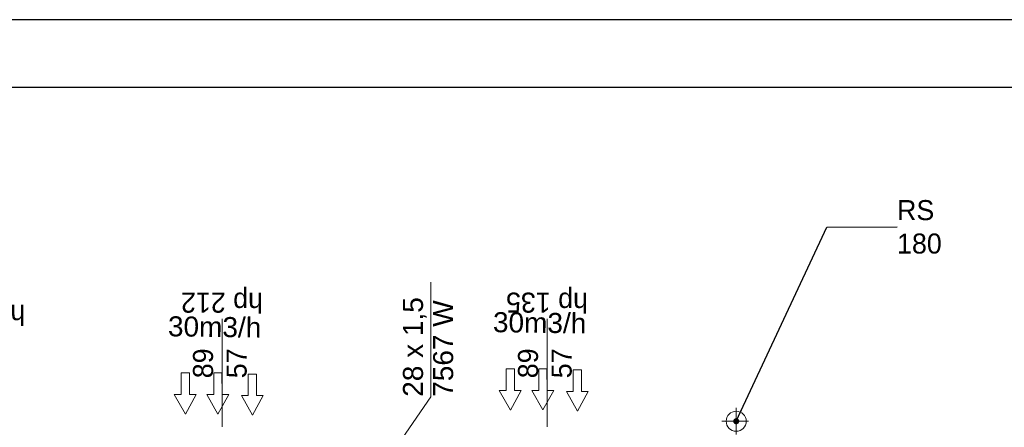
# Model space of a CAD drawing. Header units: millimetres. Extents: x -17429 to 155243, y -2908 to 188569.
# Tile 29 of 113: x 25221 to 34068, y 23132 to 26792. Entities that reach past the tile are written whole.
import ezdxf
from ezdxf.lldxf.tags import DXFTag

# ---------------------------------------------------------------- set-up
doc = ezdxf.new("R2010")
doc.units = ezdxf.units.MM
doc.header["$MEASUREMENT"] = 0
doc.layers.get('0').update_dxf_attribs({"lineweight": 5})
for name, color, linetype in [('#opisy', 7, 'Continuous'), ('#podkład', 252, 'Continuous'), ('_TABELA', 7, 'Continuous'), ('IS_Opisy_działek_Therm', 7, 'SOLID')]:
    doc.layers.add(name, color=color, linetype=linetype)
doc.layers.add('INWENT ODWODNIENIE_Nr_Pióra__21', color=252, linetype='Continuous', lineweight=13)
doc.layers.add('INWENT OPISY_Nr_Pióra__21', color=252, linetype='Continuous', lineweight=13)
doc.styles.add('ARIAL', font='arial.ttf', dxfattribs={"width": 0.75})
doc.styles.add('GENERATED_STYLE_2', font='txt')
doc.styles.add('GENERATED_STYLE_4', font='txt')
doc.styles.get("Standard").update_dxf_attribs({"font": 'arial.ttf', "bigfont": 'BIGFONT.SHX'})
tags = doc.linetypes.add('SOLID', pattern=[10, 10, 0]).pattern_tags.tags
tags[6:7] = [DXFTag(74, 4), DXFTag(75, 0), DXFTag(340, '0'), DXFTag(46, 0.0), DXFTag(50, 0.0), DXFTag(44, 0.0), DXFTag(45, 0.0)]
tags[4:5] = [DXFTag(74, 4), DXFTag(75, 0), DXFTag(340, '0'), DXFTag(46, 0.0), DXFTag(50, 0.0), DXFTag(44, 0.0), DXFTag(45, 0.0)]
doc.dimstyles.new('GENERATED_STYLE__6', dxfattribs={"dimtxt": 0.18, "dimasz": 109.44, "dimexe": 0.18, "dimexo": 0.0625, "dimgap": 0.09, "dimtad": 0, "dimtih": 1, "dimtoh": 1, "dimdec": 4, "dimzin": 0, "dimdsep": 46, "dimcen": 0.09, "dimadec": 0, "dimazin": 0, "dimtfac": 1, "dimtdec": 4, "dimtmove": 0, "dimatfit": 3, "dimldrblk": 'ARROWHEAD_11', "dimfxl": 1, "dimtolj": 1, "dimtzin": 0, "dimarcsym": 0})

# ---------------------------------------------------------------- blocks, each defined once
blk = doc.blocks.new('ARROWHEAD_11')
at = {"color": 0, "linetype": 'Continuous', "lineweight": 0}
blk.add_line((0, 0), (-1, 0), dxfattribs=at)
at = {"color": 0, "linetype": 'Continuous', "lineweight": 0, "const_width": 0.25, "flags": 128}
blk.add_lwpolyline([(-0.125, 0, 1), (0.125, 0, 1)], format="xyb", close=True, dxfattribs=at)
blk = doc.blocks.new('gfgf')
at = {"layer": '_TABELA', "color": 7}
for p, q in [((41197.7, 148063.5), (-15802.3, 148063.5)), ((40597.7, 147453.5), (-13302.3, 147453.5))]:
    blk.add_line(p, q, dxfattribs=at)
blk = doc.blocks.new('E210168')
at = {"color": 7, "lineweight": 13}
for p, q in [((19.41, 19.75), (19.41, 13.6)), ((19.41, 19.75), (36.98, 9.88)), ((19.41, 0), (36.98, 9.88)), ((19.41, 6.15), (19.41, 0))]:
    blk.add_line(p, q, dxfattribs=at)
blk.add_lwpolyline([(19.41, 13.6), (0, 13.6), (0, 6.15), (19.41, 6.15)], dxfattribs=at)
blk = doc.blocks.new('YGGG')
at = {"layer": 'INWENT ODWODNIENIE_Nr_Pióra__21', "color": 252, "linetype": 'Continuous'}
for p, q in [((31659.1, 23305.9), (31659.1, 23065.9)), ((31529.1, 23185.9), (31769.1, 23185.9))]:
    blk.add_line(p, q, dxfattribs=at)
blk.add_circle((31659.1, 23185.9), 90, dxfattribs=at)
at = {"layer": 'INWENT OPISY_Nr_Pióra__21', "color": 252, "linetype": 'Continuous'}
for p, q in [((27039.1, 23135.9), (27039.1, 24105.9)), ((29959.1, 23135.9), (29959.1, 24105.9))]:
    blk.add_line(p, q, dxfattribs=at)
at = {"layer": 'INWENT OPISY_Nr_Pióra__21', "color": 252, "linetype": 'Continuous', "insert": (33104.2, 24930.6), "char_height": 180, "width": 692.895, "attachment_point": 4, "style": 'GENERATED_STYLE_4'}
blk.add_mtext('{RS 180}', dxfattribs=at)
at = {"layer": 'INWENT OPISY_Nr_Pióra__21', "color": 252, "linetype": 'Continuous', "char_height": 180, "attachment_point": 2, "rotation": 180, "style": 'GENERATED_STYLE_2'}
for s, insert in [('{hp 212}', (27039.1, 24161.1)), ('{hp 135}', (29959.1, 24161.1)), ('{hp ...}', (25004.1, 24052.1))]:
    blk.add_mtext(s, dxfattribs=dict(at, insert=insert))
at = {"layer": 'INWENT OPISY_Nr_Pióra__21', "color": 252, "linetype": 'Continuous', "char_height": 180, "width": 1346.334, "attachment_point": 2, "rotation": 90, "line_spacing_factor": 1.007146, "style": 'GENERATED_STYLE_2'}
for insert in [(26778.3, 23705.9), (29698.3, 23705.9)]:
    blk.add_mtext('{89\\P57}', dxfattribs=dict(at, insert=insert))
at = {"layer": 'INWENT OPISY_Nr_Pióra__21', "color": 252, "linetype": 'Continuous', "annotation_type": 0, "has_hookline": 1, "hookline_direction": 0, "text_width": 428.6}
blk.add_leader([(31659.1, 23185.9), (32473.4, 24929.7), (33104.1, 24930.6)], dimstyle='GENERATED_STYLE__6', dxfattribs=at)

msp = doc.modelspace()

# ---------------------------------------------------------------- linework, layer by layer
at = {"layer": 'IS_Opisy_działek_Therm', "color": 7, "lineweight": 5, "ltscale": 10}
for p, q in [((28914.3, 23405.5), (28914.3, 24435.5)), ((28244.1, 22431.8), (28914.3, 23405.5))]:
    msp.add_line(p, q, dxfattribs=at)

# ---------------------------------------------------------------- block references
at = {"layer": '#podkład'}
msp.add_blockref('YGGG', (0, 0), dxfattribs=at)
msp.add_blockref('gfgf', (-1507.6, -121271.6))
at = {"color": 7, "lineweight": 5, "xscale": 10, "yscale": 10, "zscale": 10, "rotation": 270.0966492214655}
for p in [(26902.8, 23619.7), (29530.4, 23656.3), (29822.8, 23656.8), (30132.5, 23647), (26610.4, 23619.2), (27212.5, 23609.9)]:
    msp.add_blockref('E210168', p, dxfattribs=at)

# ---------------------------------------------------------------- texts
at = {"layer": '#opisy', "color": 7, "lineweight": 0, "style": 'ARIAL'}
for p in [(29472.5, 23986.1, 139.7), (26552.5, 23949, 139.7)]:
    msp.add_text('30m3/h', height=180, rotation=359.21724, dxfattribs=at).set_placement(p)
at = {"layer": 'IS_Opisy_działek_Therm', "color": 7, "lineweight": 5, "ltscale": 10, "char_height": 180, "rotation": 90}
for s, insert, attachment_point in [('\\fArial|b0|i0;28 x 1,5', (28878.3, 23405.5), 7), ('\\fArial|b0|i0;7567 W', (28935.9, 23405.5), 1)]:
    msp.add_mtext(s, dxfattribs=dict(at, insert=insert, attachment_point=attachment_point))

doc.saveas('drawing.dxf')
